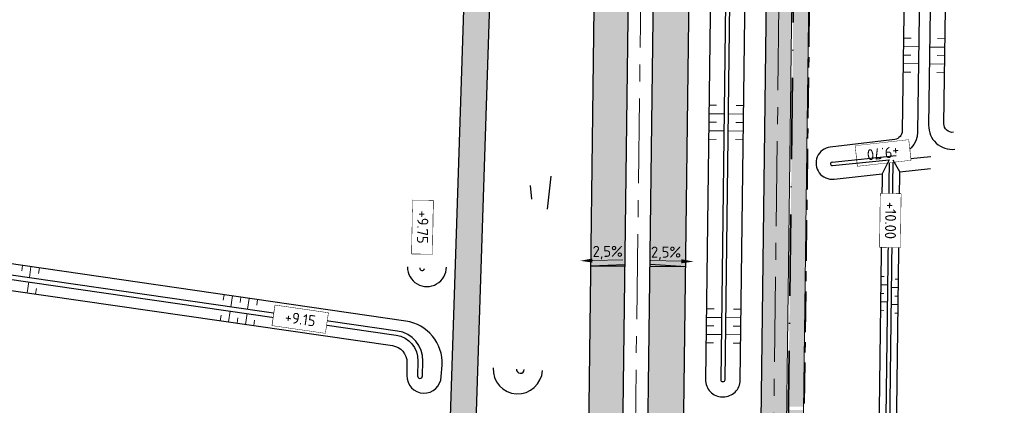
# Model space of a CAD drawing. Header units: metres. Extents: x 232559 to 234458, y 552925 to 554400.
# Tile 34 of 45: x 233217 to 233333, y 554011 to 554057. Entities that reach past the tile are written whole.
import ezdxf
from ezdxf.enums import TextEntityAlignment as Align

# ---------------------------------------------------------------- set-up
doc = ezdxf.new("R2010")
doc.units = ezdxf.units.M
for name, pattern in [('AM-AS', [16, 10, -2, 2, -2]), ('VH-GELEIDEBAND_70X200', [20, 12, -4, 0, -4]), ('VH-OPSLUITBAND_80X200', [14, 8, -2, 2, -2])]:
    doc.linetypes.add(name, pattern=pattern)
for name, color, linetype, lineweight in [('N-AL-HOOGTELABEL-S', 7, 'Continuous', 9), ('N-WE-AM-AS_WEG-G', 7, 'AM-AS', 13), ('N-WE-GW-WATERGANG_BODEM-G', 144, 'Continuous', 25), ('N-WE-VH-KANTOPSLUITING_VOORKANTBAND-G', 7, 'Continuous', 13), ('N-WE-VH-KANTVERHARDING-G', 7, 'Continuous', 25), ('N-WE-VH-KANTVERHARDING-GV', 7, 'Continuous', 25), ('X-XX-AL-AFSCHOT-S', 7, 'Continuous', 25)]:
    doc.layers.add(name, color=color, linetype=linetype, lineweight=lineweight)
for name, color, linetype, lineweight, true_color in [('N-WE-GW-GRONDWERK-S', 7, 'Continuous', 18, 0x004c00), ('N-WE-GW-TALUDARCERING_KORT-G', 7, 'Continuous', 18, 0x004c00), ('N-WE-GW-TALUDARCERING_LANG-G', 7, 'Continuous', 13, 0x004c00), ('N-WE-GW-WATERGANG_INSTEEK-G', 7, 'Continuous', 25, 0x004c00), ('N-WE-VH-KANTOPSLUITING_GELEIDEBAND_70X200-G', 20, 'VH-GELEIDEBAND_70X200', 35, 0xff3f00), ('N-WE-VH-KANTOPSLUITING_OPSLUITBAND_80X200-G', 150, 'VH-OPSLUITBAND_80X200', 35, 0x007fff), ('N-WE-VH-VERHARDING_ASFALT_HOOFDRIJBAAN-A', 7, 'Continuous', 5, 0xc7c7c7), ('N-WE-VH-VERHARDING_ASFALT_ONTSLUITINGSWEG_BESTAAND_A', 7, 'Continuous', 5, 0x999999), ('N-WE-VH-VERHARDING_ASFALT_ROOD-A', 7, 'Continuous', 5, 0xc99292), ('N-WE-VH-VERHARDING_TEGEL-A', 250, 'Continuous', 5, 0x333333)]:
    doc.layers.add(name, color=color, linetype=linetype, lineweight=lineweight, true_color=true_color)
doc.styles.add('NLCS-ISO', font='NLCS-ISO.ttf')

# ---------------------------------------------------------------- blocks, each defined once
blk = doc.blocks.new('S afschot 2.5%')
at = {"color": 7, "linetype": 'Continuous', "lineweight": 18}
blk.add_lwpolyline([(-2.5, 0.74), (2.5, 0.86)], dxfattribs=at)
at = {"color": 7, "linetype": 'Continuous'}
blk.add_solid([(-2.49, 0.4), (-4.5, 0.69), (-2.51, 1.07)], dxfattribs=at)
at = {"style": 'NLCS-ISO'}
blk.add_text('2,5%%%', height=1.8, dxfattribs=at).set_placement((0, 0.8), align=Align.BOTTOM_CENTER)
blk = doc.blocks.new('Symbool afschot 2.5% driehoek')
h = blk.add_hatch(color=256)
h.dxf.hatch_style = 1
h.paths.add_polyline_path([(0.05, 0), (0, 0), (0, 1)])
for q in [(0, 0), (0.05, 0)]:
    blk.add_line((0, 1), q)
blk = doc.blocks.new('*U5')
at = {"color": 7, "linetype": 'Continuous', "lineweight": 18}
blk.add_lwpolyline([(2.5, 0.74), (-2.5, 0.86)], dxfattribs=at)
at = {"color": 7, "linetype": 'Continuous'}
blk.add_solid([(2.49, 0.4), (4.5, 0.69), (2.51, 1.07)], dxfattribs=at)
at = {"style": 'NLCS-ISO'}
blk.add_text('2,5%%%', height=1.8, dxfattribs=at).set_placement((0, 0.8), align=Align.BOTTOM_CENTER)
blk = doc.blocks.new('S04')
at = {"layer": 'N-WE-GW-TALUDARCERING_KORT-G'}
for p, q in [((0, 0.502), (0.502, 0.502)), ((0, 0), (0.502, 0)), ((0, -0.502), (0.502, -0.502))]:
    blk.add_line(p, q, dxfattribs=at)
at = {"layer": 'N-WE-GW-TALUDARCERING_LANG-G'}
for p, q in [((0, 0.251), (1.004, 0.251)), ((0, -0.251), (1.004, -0.251))]:
    blk.add_line(p, q, dxfattribs=at)
blk = doc.blocks.new('SAL-HOOGTELABEL_AANLEG-SO')
blk.add_lwpolyline([(-4.84, 1.8), (4.85, 1.8), (4.85, -1.89), (-4.84, -1.89)], close=True)
at = {"style": 'NLCS-ISO'}
blk.add_attdef('HOOGTE', text='', height=2, dxfattribs=at).set_placement((0, 0), align=Align.MIDDLE_CENTER)
blk.add_wipeout([(-4.84, 1.8), (4.85, 1.8), (4.85, -1.89), (-4.84, -1.89)])

msp = doc.modelspace()

# ---------------------------------------------------------------- hatches: boundary and pattern name
at = {"layer": 'N-WE-VH-VERHARDING_ASFALT_HOOFDRIJBAAN-A'}
h = msp.add_hatch(color=256, dxfattribs=at)
h.dxf.hatch_style = 1
edge = h.paths.add_edge_path(flags=16)
edge.add_line((233238.843, 553681.626), (233230.944, 553658.568))
edge.add_arc((233232.364, 553658.087), 1.5, 161.28077, 340.89816)
edge.add_line((233233.782, 553657.596), (233241.681, 553680.654))
edge.add_arc((233240.261, 553681.136), 1.5, 341.28082, 520.8981)
edge = h.paths.add_edge_path(flags=16)
edge.add_arc((233271.707, 553774.356), 1.5, 164.28581, 343.9032)
edge.add_arc((232887.506, 553885.655), 401.498, 343.84442, 352.06615)
edge.add_line((233285.161, 553830.237), (233285.629, 553833.705))
edge.add_arc((233284.142, 553833.901), 1.5, 352.50679, 532.12418)
edge.add_line((233282.656, 553834.106), (233282.188, 553830.638))
edge.add_arc((232887.501, 553885.657), 398.503, 343.84373, 352.06419, ccw=False)
edge.add_line((233270.266, 553774.77), (233270.264, 553774.762))
edge = h.paths.add_edge_path(flags=16)
edge.add_line((233258.965, 553740.364), (233250.343, 553715.194))
edge.add_arc((233251.763, 553714.712), 1.5, 161.28077, 340.89816)
edge.add_line((233253.181, 553714.222), (233261.803, 553739.391))
edge.add_arc((233260.383, 553739.873), 1.5, 341.28077, 520.89816)
edge = h.paths.add_edge_path(flags=16)
edge.add_arc((234470.475, 552921.164), 1411.277, 162.06593, 164.461273, ccw=False)
edge.add_arc((233126.342, 553356.186), 1.5, 342.21587, 521.83326)
edge.add_arc((234458.226, 552924.847), 1401.488, 162.05491, 164.472293)
edge.add_arc((233109.337, 553299.636), 1.5, 164.69404, 344.31144)
edge = h.paths.add_edge_path(flags=16)
edge.add_line((233152.724, 553435.006), (233170.252, 553481.882))
edge.add_arc((232796.991, 553621.448), 398.5, 339.49864, 341.08946)
edge.add_line((233173.982, 553492.298), (233181.163, 553513.256))
edge.add_arc((233182.58, 553512.765), 1.5, -18.71923, 160.89816, ccw=False)
edge.add_line((233184.001, 553512.284), (233176.821, 553491.325))
edge.add_arc((232796.991, 553621.448), 401.5, 339.49864, 341.08946, ccw=False)
edge.add_line((233173.062, 553480.831), (233155.534, 553433.955))
edge.add_arc((233154.131, 553434.485), 1.5, 159.68994, 339.30733, ccw=False)
edge = h.paths.add_edge_path(flags=16)
edge.add_line((233288.741, 554100.203), (233287.265, 553983.131))
edge.add_arc((233288.765, 553983.117), 1.5, 179.46889, 359.08628)
edge.add_line((233290.265, 553983.093), (233291.741, 554100.165))
edge.add_arc((233290.241, 554100.179), 1.5, 359.48135, 539.07382)
edge = h.paths.add_edge_path(flags=16)
edge.add_line((233288.832, 553873.916), (233288.917, 553877.305))
edge.add_arc((233110.173, 553881.906), 178.804, 358.52522, 359.54344)
edge.add_line((233288.971, 553880.482), (233289.26, 553903.42))
edge.add_arc((233287.76, 553903.433), 1.5, 359.46889, 539.08628)
edge.add_line((233286.26, 553903.457), (233285.971, 553880.52))
edge.add_arc((233108.541, 553881.936), 177.436, 358.52876, 359.54268, ccw=False)
edge.add_line((233285.918, 553877.38), (233285.833, 553873.991))
edge.add_arc((233287.333, 553873.958), 1.5, 178.75008, 358.36747)
edge = h.paths.add_edge_path(flags=16)
edge.add_line((233217.468, 553619.232), (233192.633, 553546.737))
edge.add_arc((233194.053, 553546.256), 1.5, 161.28077, 340.89816)
edge.add_line((233195.471, 553545.765), (233220.306, 553618.26))
edge.add_arc((233218.885, 553618.741), 1.5, 341.28077, 520.89816)
edge = h.paths.add_edge_path()
edge.add_line((233383.395, 554231.82), (233383.395, 554236.32))
edge.add_line((233383.395, 554236.32), (233370.301, 554236.208))
edge.add_arc((233370.973, 554157.711), 78.5, 90.49026, 179.27758)
edge.add_line((233292.479, 554158.7), (233292.183, 554135.219))
edge.add_arc((233290.683, 554135.243), 1.5, 179.46889, 359.08628, ccw=False)
edge.add_line((233289.183, 554135.257), (233289.479, 554158.738))
edge.add_arc((233370.973, 554157.711), 81.5, 90.49026, 179.27758, ccw=False)
edge.add_line((233370.275, 554239.208), (233383.395, 554239.32))
edge.add_line((233383.395, 554239.32), (233383.399, 554243.82))
edge.add_line((233383.399, 554243.82), (233370.237, 554243.707))
edge.add_arc((233370.973, 554157.711), 86, 90.49026, 179.27758)
edge.add_line((233284.979, 554158.795), (233284.646, 554132.314))
edge.add_arc((233272.646, 554132.465), 12, 358.83315, 359.27787, ccw=False)
edge.add_arc((233272.644, 554132.279), 12, 288.11678, 359.72202, ccw=False)
edge.add_arc((233263.937, 554158.891), 40, 269.27758, 288.11678, ccw=False)
edge.add_line((233263.433, 554118.894), (233259.349, 554118.946))
edge.add_line((233259.349, 554118.946), (233258.189, 554110.96))
edge.add_line((233258.189, 554110.96), (233271.373, 554110.794))
edge.add_arc((233271.222, 554098.794), 12, 18.11678, 89.27758, ccw=False)
edge.add_arc((233244.61, 554090.088), 40, -0.72242, 18.11678, ccw=False)
edge.add_line((233284.607, 554089.583), (233283.227, 553980.182))
edge.add_arc((233271.228, 553980.333), 12, 288.64533, 359.27758, ccw=False)
edge.add_arc((233262.276, 554006.863), 40, 269.80613, 288.64533, ccw=False)
edge.add_line((233262.141, 553966.864), (233258.918, 553966.874))
edge.add_line((233258.918, 553966.874), (233258.509, 553958.876))
edge.add_line((233258.509, 553958.876), (233269.49, 553958.737))
edge.add_arc((233269.339, 553946.738), 12, 17.90003, 89.27758, ccw=False)
edge.add_arc((233242.694, 553938.132), 40, -0.72242, 17.90003, ccw=False)
edge.add_line((233282.691, 553937.628), (233281.973, 553880.682))
edge.add_arc((232887.504, 553885.656), 394.5, 357.87874, 359.27758, ccw=False)
edge.add_arc((233269.742, 553871.498), 12, 276.26086, 357.87874, ccw=False)
edge.add_arc((233266.688, 553899.331), 40, 257.65673, 276.26086, ccw=False)
edge.add_line((233258.138, 553860.255), (233253.586, 553861.252))
edge.add_line((233253.586, 553861.252), (233252.266, 553853.351))
edge.add_line((233252.266, 553853.351), (233268.098, 553849.887))
edge.add_arc((233265.533, 553838.164), 12, 10.9865, 77.65673, ccw=False)
edge.add_arc((233238.046, 553832.828), 40, -8.57021, 10.9865, ccw=False)
edge.add_arc((232887.504, 553885.656), 394.5, 341.08946, 351.42979, ccw=False)
edge.add_line((233260.711, 553757.802), (233245.588, 553713.657))
edge.add_arc((233234.236, 553717.546), 12, 276.99453, 341.08946, ccw=False)
edge.add_arc((233230.826, 553745.338), 40, 261.25771, 276.99453, ccw=False)
edge.add_line((233224.746, 553705.802), (233223.075, 553697.913))
edge.add_line((233223.075, 553697.913), (233224.288, 553697.656))
edge.add_arc((233221.813, 553685.914), 12, -0.07134, 78.10043, ccw=False)
edge.add_arc((233193.813, 553685.949), 40, 341.08946, 359.92866, ccw=False)
edge.add_line((233231.654, 553672.985), (233226.189, 553657.031))
edge.add_arc((233214.837, 553660.921), 12, 270.31384, 341.08946, ccw=False)
edge.add_arc((233214.683, 553688.92), 40, 259.07333, 270.31384, ccw=False)
edge.add_line((233207.101, 553649.645), (233204.414, 553641.73))
edge.add_line((233204.414, 553641.73), (233206.413, 553641.051))
edge.add_arc((233202.555, 553629.688), 12, -0.09517, 71.24858, ccw=False)
edge.add_arc((233174.556, 553629.735), 40, 341.08946, 359.90483, ccw=False)
edge.add_line((233212.397, 553616.771), (233170.198, 553493.594))
edge.add_arc((232796.991, 553621.448), 394.5, 339.49864, 341.08946, ccw=False)
edge.add_line((233166.505, 553483.283), (233147.885, 553433.483))
edge.add_arc((233136.645, 553437.686), 12, 268.33783, 339.49864, ccw=False)
edge.add_arc((233137.457, 553465.674), 40, 249.49864, 268.33783, ccw=False)
edge.add_line((233123.448, 553428.208), (233112.423, 553432.33))
edge.add_line((233112.423, 553432.33), (233110.645, 553424.454))
edge.add_line((233110.645, 553424.454), (233127.794, 553418.042))
edge.add_arc((233123.591, 553406.802), 12, -0.83442, 69.49864, ccw=False)
edge.add_arc((233095.594, 553407.21), 40, 340.50641, 359.16558, ccw=False)
edge.add_arc((234458.237, 552924.844), 1405.5, 160.506405, 165.160894)
edge.add_line((233099.612, 553284.8), (233092.675, 553255.399))
edge.add_line((233092.675, 553255.399), (233091.081, 553248.583))
edge.add_line((233091.081, 553248.583), (233095.95, 553247.445))
edge.add_line((233095.95, 553247.445), (233096.177, 553248.418))
edge.add_arc((233096.519, 553249.879), 1.5, 166.8326, 256.83903, ccw=False)
edge.add_line((233095.058, 553250.221), (233096.086, 553254.614))
edge.add_arc((233906.143, 553060.85), 832.909, 165.774136, 166.54775, ccw=False)
edge.add_arc((233100.23, 553265.163), 1.5, -13.87753, 165.70932, ccw=False)
edge.add_arc((233925.33, 553056.123), 849.669, 165.782636, 166.539313)
edge.add_line((233099.002, 553253.908), (233102.418, 553253.147))
edge.add_line((233102.418, 553253.147), (233106.207, 553266.746))
edge.add_arc((233117.767, 553263.524), 12, 98.46672, 164.42747, ccw=False)
edge.add_arc((233121.889, 553235.829), 40, 79.62752, 98.46672, ccw=False)
edge.add_line((233129.091, 553275.176), (233159.134, 553269.677))
edge.add_line((233159.134, 553269.677), (233160.574, 553277.546))
edge.add_line((233160.574, 553277.546), (233126.004, 553283.874))
edge.add_arc((233128.165, 553295.677), 12, 183.07186, 259.62752, ccw=False)
edge.add_arc((233156.125, 553297.178), 40, 164.04233, 183.07186, ccw=False)
edge.add_arc((234458.237, 552924.844), 1394.3, 161.932381, 164.042326, ccw=False)
edge.add_arc((233144.096, 553353.549), 12, 89.88038, 161.93238, ccw=False)
edge.add_arc((233144.038, 553325.55), 40, 71.04118, 89.88038, ccw=False)
edge.add_line((233157.033, 553363.38), (233175.146, 553357.157))
edge.add_line((233175.146, 553357.157), (233176.603, 553365.116))
edge.add_line((233176.603, 553365.116), (233152.391, 553373.433))
edge.add_arc((233156.29, 553384.782), 12, 179.19394, 251.04118, ccw=False)
edge.add_arc((233184.285, 553384.389), 39.998, 160.16388, 179.19446, ccw=False)
edge.add_arc((234458.237, 552924.844), 1394.3, 159.498635, 160.164407, ccw=False)
edge.add_line((233152.246, 553413.169), (233176.996, 553479.36))
edge.add_arc((232796.991, 553621.448), 405.7, 339.49864, 341.08946)
edge.add_line((233180.794, 553489.964), (233188.943, 553513.753))
edge.add_arc((233200.296, 553509.864), 12, 96.10748, 161.08946, ccw=False)
edge.add_arc((233203.275, 553482.023), 40, 77.26829, 96.10748, ccw=False)
edge.add_line((233212.09, 553521.039), (233225.708, 553517.963))
edge.add_line((233225.708, 553517.963), (233227.471, 553525.766))
edge.add_line((233227.471, 553525.766), (233210.043, 553529.703))
edge.add_arc((233212.688, 553541.408), 12, 179.92866, 257.26829, ccw=False)
edge.add_arc((233240.688, 553541.374), 40, 161.08946, 179.92866, ccw=False)
edge.add_line((233202.847, 553554.337), (233225.25, 553619.732))
edge.add_arc((233236.602, 553615.843), 12, 96.10753, 161.08946, ccw=False)
edge.add_arc((233239.581, 553588.002), 40, 77.26833, 96.10753, ccw=False)
edge.add_line((233248.397, 553627.018), (233264.885, 553623.293))
edge.add_line((233264.885, 553623.293), (233266.647, 553631.096))
edge.add_line((233266.647, 553631.096), (233246.35, 553635.683))
edge.add_arc((233248.994, 553647.387), 12, 179.92803, 257.26833, ccw=False)
edge.add_arc((233276.994, 553647.352), 40, 161.08946, 179.92803, ccw=False)
edge.add_line((233239.153, 553660.316), (233266.748, 553740.863))
edge.add_arc((233278.101, 553736.975), 12, 95.90662, 161.09326, ccw=False)
edge.add_arc((233280.982, 553709.123), 40, 77.06742, 95.90662, ccw=False)
edge.add_line((233289.934, 553748.109), (233292.908, 553747.426))
edge.add_line((233292.908, 553747.426), (233295.111, 553757.18))
edge.add_line((233295.111, 553757.18), (233287.9, 553758.836))
edge.add_arc((233290.586, 553770.532), 12, 183.50779, 257.06742, ccw=False)
edge.add_arc((233318.534, 553772.245), 40, 165.25866, 183.50779, ccw=False)
edge.add_arc((232887.504, 553885.656), 405.7, 345.25866, 352.99552)
edge.add_arc((233302.087, 553834.719), 12, 108.80191, 172.99552, ccw=False)
edge.add_arc((233311.111, 553808.213), 40, 89.96272, 108.80191, ccw=False)
edge.add_line((233311.137, 553848.213), (233329.503, 553848.201))
edge.add_line((233329.503, 553848.201), (233329.503, 553856.201))
edge.add_line((233329.503, 553856.201), (233306.333, 553856.216))
edge.add_arc((233306.341, 553868.216), 12, 197.06327, 269.96312, ccw=False)
edge.add_arc((233333.109, 553876.432), 40, 178.81414, 197.06327, ccw=False)
edge.add_arc((232887.504, 553885.656), 405.7, 358.81414, 359.27758)
edge.add_line((233293.172, 553880.541), (233293.497, 553906.361))
edge.add_arc((233305.496, 553906.21), 12, 108.80191, 179.27758, ccw=False)
edge.add_arc((233314.521, 553879.704), 40, 89.96272, 108.80191, ccw=False)
edge.add_line((233314.547, 553919.704), (233329.728, 553919.694))
edge.add_line((233329.728, 553919.694), (233329.733, 553927.694))
edge.add_line((233329.733, 553927.694), (233307.411, 553927.709))
edge.add_arc((233307.419, 553939.709), 12, 198.11678, 269.96272, ccw=False)
edge.add_arc((233334.031, 553948.416), 40, 179.27758, 198.11678, ccw=False)
edge.add_line((233294.034, 553948.92), (233295.942, 554100.233))
edge.add_arc((234145.874, 554089.516), 850, 178.201168, 179.277584, ccw=False)
edge.add_arc((232446.712, 554142.88), 850, 358.201168, 359.277584)
edge.add_line((233296.645, 554132.163), (233296.978, 554158.644))
edge.add_arc((233370.973, 554157.711), 74, 90.49026, 179.27758, ccw=False)
edge.add_line((233370.339, 554231.708), (233383.395, 554231.82))
at = {"layer": 'N-WE-VH-VERHARDING_ASFALT_ONTSLUITINGSWEG_BESTAAND_A'}
h = msp.add_hatch(color=256, dxfattribs=at)
h.dxf.hatch_style = 1
edge = h.paths.add_edge_path()
edge.add_line((233265.905, 553967.028), (233270.61, 554110.803))
edge.add_line((233270.61, 554110.803), (233271.373, 554110.794))
edge.add_arc((233271.222, 554098.794), 12, 78.55395, 89.27758, ccw=False)
edge.add_line((233273.603, 554110.556), (233268.919, 553967.419))
edge.add_arc((233262.276, 554006.863), 40, 275.20425, 279.55917, ccw=False)
at = {"layer": 'N-WE-VH-VERHARDING_ASFALT_ROOD-A'}
h = msp.add_hatch(color=256, dxfattribs=at)
h.dxf.hatch_style = 1
edge = h.paths.add_edge_path()
edge.add_line((233383.395, 554219.719), (233383.395, 554222.719))
edge.add_line((233383.395, 554222.719), (233370.417, 554222.608))
edge.add_arc((233370.973, 554157.711), 64.9, 90.49026, 179.27758)
edge.add_line((233306.078, 554158.529), (233305.744, 554132.048))
edge.add_arc((232446.712, 554142.88), 859.1, 358.201168, 359.277584, ccw=False)
edge.add_arc((234145.874, 554089.516), 840.9, 178.201168, 179.277584)
edge.add_line((233305.041, 554100.118), (233302.879, 553928.601))
edge.add_arc((233307.419, 553939.709), 12, 247.7674, 262.57782)
edge.add_line((233305.869, 553927.809), (233308.041, 554100.081))
edge.add_arc((234145.874, 554089.516), 837.9, 178.201168, 179.277584, ccw=False)
edge.add_arc((232446.712, 554142.88), 862.1, 358.201168, 359.277584)
edge.add_line((233308.744, 554132.01), (233309.078, 554158.491))
edge.add_arc((233370.973, 554157.711), 61.9, 90.49026, 179.27758, ccw=False)
edge.add_line((233370.443, 554219.608), (233383.395, 554219.719))
at = {"layer": 'N-WE-VH-VERHARDING_TEGEL-A'}
h = msp.add_hatch(dxfattribs=at)
h.set_pattern_fill('AVH-TEGEL_300X300_HALFST', color=256, scale=2, pattern_type=2)
h.set_pattern_definition([(269.28361, (233305.82277, 554043.77383), (0.2924748, -0.603704), [0.6, -0.6]), (359.2836, (233305.8228, 554043.7738), (0.0075018, 0.599953), [])])
h.paths.add_polyline_path([(233309.149, 554148.289), (233310.952, 554148.503), (233311.077, 554158.466), (233309.277, 554158.488)])
edge = h.paths.add_edge_path()
edge.add_line((233307.122, 554011.316), (233308.922, 554011.293))
edge.add_line((233308.922, 554011.293), (233310.041, 554100.055))
edge.add_arc((234145.874, 554089.516), 835.9, 178.201168, 179.277584, ccw=False)
edge.add_arc((232446.712, 554142.88), 864.1, 358.201168, 359.277584)
edge.add_line((233310.743, 554131.985), (233310.914, 554145.477))
edge.add_line((233310.914, 554145.477), (233309.111, 554145.264))
edge.add_line((233309.111, 554145.264), (233308.944, 554132.008))
edge.add_arc((232446.712, 554142.88), 862.3, 358.201168, 359.277584, ccw=False)
edge.add_arc((234145.874, 554089.516), 837.7, 178.201168, 179.277584)
edge.add_line((233308.241, 554100.078), (233307.122, 554011.316))
edge = h.paths.add_edge_path()
edge.add_line((233308.917, 554010.913), (233307.117, 554010.936))
edge.add_line((233307.117, 554010.936), (233306.068, 553927.785))
edge.add_arc((233307.419, 553939.709), 12, 263.53841, 269.96272)
edge.add_line((233307.411, 553927.709), (233307.868, 553927.708))
edge.add_line((233307.868, 553927.708), (233308.917, 554010.913))

# ---------------------------------------------------------------- linework, layer by layer
at = {"layer": 'N-WE-AM-AS_WEG-G', "flags": 128}
for points in [[(233093.305, 553236.229, -0.033393), (233146.907, 553415.166), (233171.657, 553481.356, 0.0069414), (233175.402, 553491.812), (233265.914, 553756.019, 0.0795277), (233287.472, 553880.613), (233290.979, 554158.719, -0.4080279), (233370.288, 554237.708), (233431.437, 554238.231)], [(233107.261, 553231.697), (233107.377, 553232.194, -0.0187562), (233116.338, 553264.732, 0.0109771), (233121.879, 553283.696, -0.0238734), (233162.175, 553409.457), (233186.924, 553475.648, 0.0069414), (233190.822, 553486.529), (233281.335, 553750.737, 0.0795277), (233303.771, 553880.407), (233306.541, 554100.099, -0.0046968), (233306.888, 554115.865, 0.0046968), (233307.244, 554132.029), (233307.578, 554158.51, -0.4080279), (233370.43, 554221.108), (233383.395, 554221.219)]]:
    msp.add_lwpolyline(points, format="xyb", dxfattribs=at)
at = {"layer": 'N-WE-GW-TALUDARCERING_KORT-G'}
for points in [[(233320.706, 554054.749), (233321.611, 554054.736)], [(233325.611, 554054.665), (233324.713, 554054.68)], [(233320.676, 554052.75), (233321.577, 554052.736)], [(233325.577, 554052.665), (233324.678, 554052.68)], [(233320.646, 554050.75), (233321.544, 554050.736)], [(233325.543, 554050.665), (233324.642, 554050.681)], [(233216.856, 554027.954), (233216.762, 554027.311)], [(233218.835, 554027.666), (233218.742, 554027.024)], [(233318.016, 554026.669), (233318.416, 554026.664)], [(233320.112, 554026.343), (233319.712, 554026.348)], [(233218.389, 554024.6), (233218.483, 554025.243)], [(233240.606, 554024.501), (233240.513, 554023.858)], [(233242.585, 554024.214), (233242.492, 554023.571)], [(233244.564, 554023.926), (233244.471, 554023.284)], [(233317.991, 554024.669), (233318.391, 554024.664)], [(233320.087, 554024.343), (233319.687, 554024.348)], [(233317.966, 554022.669), (233318.366, 554022.664)], [(233240.161, 554021.436), (233240.254, 554022.077)], [(233242.14, 554021.148), (233242.233, 554021.79)], [(233244.119, 554020.86), (233244.213, 554021.503)], [(233320.062, 554022.344), (233319.662, 554022.349)]]:
    msp.add_lwpolyline(points, dxfattribs=at)
at = {"layer": 'N-WE-GW-TALUDARCERING_LANG-G'}
for points in [[(233320.691, 554053.75), (233322.498, 554053.722)], [(233325.594, 554053.665), (233323.797, 554053.695)], [(233320.661, 554051.75), (233322.46, 554051.723)], [(233325.56, 554051.665), (233323.76, 554051.696)], [(233217.845, 554027.81), (233217.658, 554026.524)], [(233217.4, 554024.744), (233217.587, 554026.029)], [(233318.004, 554025.669), (233318.804, 554025.659)], [(233320.1, 554025.343), (233319.3, 554025.353)], [(233241.596, 554024.357), (233241.409, 554023.071)], [(233243.575, 554024.07), (233243.388, 554022.784)], [(233317.978, 554023.669), (233318.778, 554023.659)], [(233320.074, 554023.343), (233319.274, 554023.354)], [(233241.15, 554021.292), (233241.337, 554022.576)], [(233243.13, 554021.004), (233243.316, 554022.29)]]:
    msp.add_lwpolyline(points, dxfattribs=at)
at = {"layer": 'N-WE-GW-WATERGANG_BODEM-G', "flags": 128}
for points in [[(233301.053, 554140.731), (233300.944, 554132.109, -0.0046968), (233300.591, 554116.063, 0.0046968), (233300.242, 554100.179), (233299.161, 554014.476, 0.4142136), (233299.358, 554014.274), (233299.458, 554014.273, 0.4142136), (233299.661, 554014.47), (233300.742, 554100.173, -0.0046968), (233301.091, 554116.047, 0.0046968), (233301.444, 554132.102), (233301.554, 554140.774, 1.0063242), (233301.054, 554140.778, 1.0063242)], [(233327.422, 554112.374), (233327.127, 554112.378, -0.4142136), (233324.662, 554114.914), (233324.965, 554136.093, 1), (233323.665, 554136.112), (233323.291, 554109.942), (233322.344, 554043.663, -0.3799284), (233319.836, 554040.918)], [(233327.422, 554112.374), (233327.127, 554112.378, 0.4142136), (233324.591, 554109.914), (233323.656, 554044.475, 0.4486025), (233326.74, 554041.649)], [(233318.99, 554040.412), (233318.111, 553970.734, 1), (233318.611, 553970.727), (233319.489, 554040.346)]]:
    msp.add_lwpolyline(points, format="xyb", dxfattribs=at)
msp.add_lwpolyline([(233264.003, 554014.936), (233264.048, 554016.674, 0.3801791), (233261.051, 554020.229), (233048.224, 554051.027, 1), (233048.148, 554050.533), (233260.894, 554019.746, -0.3811467), (233263.463, 554016.689), (233263.412, 554014.956, 1)], format="xyb", close=True, dxfattribs=at)
at = {"layer": 'N-WE-GW-WATERGANG_BODEM-G'}
for points in [[(233312.27, 554040.134, 1), (233312.32, 554039.721)], [(233263.683, 554027.669, 1), (233264.244, 554027.587)], [(233275.072, 554015.739, 1), (233276, 554015.691)]]:
    msp.add_lwpolyline(points, format="xyb", dxfattribs=at)
at = {"layer": 'N-WE-GW-WATERGANG_BODEM-G', "flags": 128}
msp.add_lwpolyline([(233319.49, 554040.346), (233323.916, 554040.805)], dxfattribs=at)
at = {"layer": 'N-WE-GW-WATERGANG_BODEM-G'}
msp.add_lwpolyline([(233276.683, 554037.358), (233276.845, 554035.761)], dxfattribs=at)
at = {"layer": 'N-WE-GW-WATERGANG_INSTEEK-G', "flags": 128}
for points in [[(233299.253, 554140.778), (233299.144, 554132.131, -0.0046968), (233298.792, 554116.119, 0.0046968), (233298.442, 554100.202), (233297.361, 554014.499, 0.4142136), (233299.336, 554012.474), (233299.436, 554012.473, 0.4142136), (233301.461, 554014.447), (233302.541, 554100.15, -0.0046968), (233302.89, 554115.991, 0.0046968), (233303.244, 554132.08), (233303.353, 554140.752, 1.0063242), (233299.254, 554140.778)], [(233327.531, 554113.949, -0.4385178), (233326.463, 554114.961), (233326.765, 554136.068, 1), (233321.865, 554136.138), (233321.492, 554109.968), (233320.546, 554043.793, -0.3756615), (233319.665, 554042.814)], [(233326.578, 554043.642, -0.4538402), (233325.459, 554044.649), (233326.391, 554109.889, -0.4142136), (233327.405, 554110.874), (233329.705, 554110.841)], [(233319.665, 554042.814), (233312.058, 554041.904, 1.0000063), (233312.51, 554038.131), (233318.169, 554038.761)], [(233318.169, 554038.761), (233317.311, 553970.744, 1), (233319.411, 553970.717), (233320.272, 554038.994)]]:
    msp.add_lwpolyline(points, format="xyb", dxfattribs=at)
msp.add_lwpolyline([(233266.206, 554014.859), (233266.322, 554016.22, 0.3850409), (233262.045, 554021.386), (233048.439, 554052.419, 1), (233047.933, 554049.141), (233260.454, 554018.509, -0.3742123), (233262.169, 554016.52), (233262.162, 554014.999, 1)], format="xyb", close=True, dxfattribs=at)
msp.add_lwpolyline([(233320.272, 554038.995), (233323.888, 554039.398)], dxfattribs=at)
at = {"layer": 'N-WE-GW-WATERGANG_INSTEEK-G'}
msp.add_lwpolyline([(233279.146, 554038.485), (233278.676, 554034.569)], dxfattribs=at)
for points in [[(233262.221, 554027.778, 1), (233266.826, 554027.766)], [(233272.325, 554015.878, 0.9984093), (233278.136, 554015.583)]]:
    msp.add_lwpolyline(points, format="xyb", dxfattribs=at)
at = {"layer": 'N-WE-VH-KANTOPSLUITING_GELEIDEBAND_70X200-G', "ltscale": 0.8, "flags": 128}
msp.add_lwpolyline([(233306.068, 553927.785), (233308.241, 554100.078, -0.0046968), (233308.587, 554115.812, 0.0046968), (233308.944, 554132.008), (233309.098, 554144.238)], format="xyb", dxfattribs=at)
at = {"layer": 'N-WE-VH-KANTOPSLUITING_OPSLUITBAND_80X200-G', "ltscale": 0.6, "flags": 128}
msp.add_lwpolyline([(233307.948, 553927.708), (233310.121, 554100.054, -0.0046968), (233310.466, 554115.753, 0.0046968), (233310.823, 554131.984), (233310.994, 554145.487)], format="xyb", dxfattribs=at)
at = {"layer": 'N-WE-VH-KANTOPSLUITING_VOORKANTBAND-G', "flags": 128}
for points in [[(233305.869, 553927.809), (233308.041, 554100.081, -0.0046968), (233308.387, 554115.818, 0.0046968), (233308.744, 554132.01), (233309.078, 554158.491, -0.4080279), (233370.443, 554219.608), (233383.395, 554219.719)], [(233307.868, 553927.708), (233310.041, 554100.055, -0.0046968), (233310.386, 554115.755, 0.0046968), (233310.743, 554131.985), (233310.914, 554145.477)]]:
    msp.add_lwpolyline(points, format="xyb", dxfattribs=at)
at = {"layer": 'N-WE-VH-KANTVERHARDING-GV', "flags": 128}
for points in [[(233265.905, 553967.028), (233270.61, 554110.803), (233271.373, 554110.794, -0.0468248), (233273.603, 554110.556), (233268.919, 553967.419, -0.0190042)], [(233288.741, 554100.203), (233287.265, 553983.131, 0.9966667), (233290.265, 553983.093), (233291.741, 554100.165, 0.9964499)]]:
    msp.add_lwpolyline(points, format="xyb", close=True, dxfattribs=at)

# ---------------------------------------------------------------- block references
at = {"layer": 'N-WE-GW-GRONDWERK-S'}
for p, xscale, yscale, rotation in [((233297.744, 554044.833), 1.8, 4, 359.2775844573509), ((233301.842, 554044.781), -1.8, 3.999999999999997, 359.2775844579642), ((233297.441, 554020.837), 1.8, 4, 359.2775844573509), ((233301.54, 554020.786), -1.8, 3.999999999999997, 359.2775844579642)]:
    msp.add_blockref('S04', p, dxfattribs=dict(at, xscale=xscale, yscale=yscale, rotation=rotation))
at = {"layer": 'X-XX-AL-AFSCHOT-S', "xscale": 0.72, "yscale": 0.72, "zscale": 0.72}
for name, p in [('S afschot 2.5%', (233285.83, 554028.003)), ('*U5', (233292.708, 554027.918))]:
    msp.add_blockref(name, p, dxfattribs=at)
at = {"layer": 'X-XX-AL-AFSCHOT-S'}
for p, xscale, yscale, zscale, rotation in [((233287.829, 554027.877), 4, 4, 4, 89.27758445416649), ((233290.829, 554027.84), -4.2, 4.2, 4.2, 269.2775844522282)]:
    msp.add_blockref('Symbool afschot 2.5% driehoek', p, dxfattribs=dict(at, xscale=xscale, yscale=yscale, zscale=zscale, rotation=rotation))

# ---------------------------------------------------------------- next in the draw order: block references
at = {"layer": 'N-AL-HOOGTELABEL-S', "xscale": 0.65, "yscale": 0.65, "zscale": 0.65}
for p, rotation, values in [((233318.297, 554041.18), 186.3534804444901, {'HOOGTE': '+9.70'}), ((233264.023, 554032.473), 269.1169008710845, {'HOOGTE': '+9.75'}), ((233319.178, 554033.256), 269.2775844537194, {'HOOGTE': '+10.00'}), ((233249.588, 554021.651), 351.7619428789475, {'HOOGTE': '+9.15'})]:
    msp.add_blockref('SAL-HOOGTELABEL_AANLEG-SO', p, dxfattribs=dict(at, rotation=rotation)).add_auto_attribs(values)

# ---------------------------------------------------------------- next in the draw order: linework, layer by layer
at = {"layer": 'N-WE-GW-WATERGANG_BODEM-G', "flags": 128}
for points in [[(233312.27, 554040.134), (233319.836, 554040.918)], [(233312.32, 554039.721), (233318.99, 554040.412)]]:
    msp.add_lwpolyline(points, dxfattribs=at)
at = {"layer": 'N-WE-GW-WATERGANG_BODEM-G'}
for points in [[(233318.99, 554040.412), (233318.169, 554038.761)], [(233320.272, 554038.994), (233319.489, 554040.346)]]:
    msp.add_lwpolyline(points, dxfattribs=at)
at = {"layer": 'N-WE-VH-KANTVERHARDING-G', "flags": 128}
msp.add_lwpolyline([(233302.879, 553928.601), (233305.041, 554100.118, -0.0046968), (233305.389, 554115.912, 0.0046968), (233305.744, 554132.048), (233306.078, 554158.529, -0.4080279), (233370.417, 554222.608), (233383.395, 554222.719)], format="xyb", dxfattribs=at)
at = {"layer": 'N-WE-VH-KANTVERHARDING-GV', "flags": 128}
for points in [[(233329.503, 553848.201), (233329.503, 553856.201), (233306.333, 553856.216, -0.3292661), (233294.869, 553864.695, -0.0797955), (233293.117, 553877.26, 0.0020221), (233293.172, 553880.541), (233293.497, 553906.361, -0.3175821), (233301.629, 553917.57, -0.0823872), (233314.547, 553919.704), (233329.728, 553919.694), (233329.733, 553927.694), (233307.411, 553927.709, -0.3241767), (233296.014, 553935.977, -0.0823872), (233294.034, 553948.92), (233295.942, 554100.233, -0.0046968), (233296.293, 554116.198, 0.0046968), (233296.645, 554132.163), (233296.978, 554158.644, -0.4080279), (233370.339, 554231.708), (233383.395, 554231.82)], [(233284.607, 554089.583), (233283.227, 553980.182, -0.3183344), (233275.065, 553968.963, -0.0823872), (233262.141, 553966.864), (233258.918, 553966.874), (233258.509, 553958.876), (233269.49, 553958.737, -0.3219197), (233280.758, 553950.427, -0.0814351), (233282.691, 553937.628), (233281.973, 553880.682, -0.0061037), (233281.734, 553871.054, -0.3719855), (233271.051, 553859.569, -0.0813546), (233258.138, 553860.255), (233253.586, 553861.252), (233252.266, 553853.351)]]:
    msp.add_lwpolyline(points, format="xyb", dxfattribs=at)

doc.saveas('drawing.dxf')
